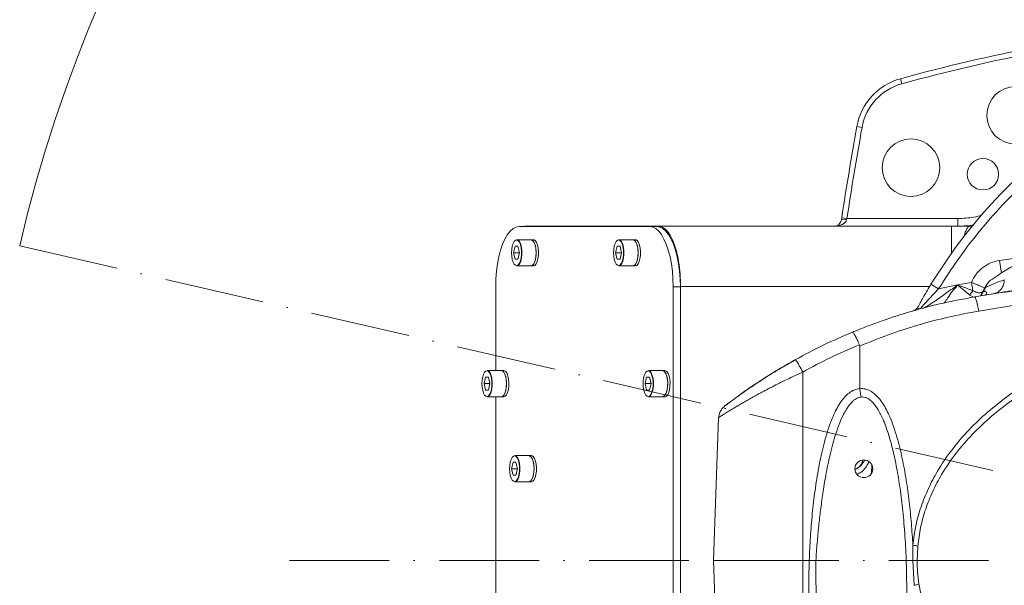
# Model space of a CAD drawing. Header units: millimetres. Extents: x 19214 to 26510, y -7957 to -532.
# Tile 4 of 150: x 21387 to 21764, y -5412 to -5196. Entities that reach past the tile are written whole.
import ezdxf

# ---------------------------------------------------------------- set-up
doc = ezdxf.new("R2010")
doc.units = ezdxf.units.MM
doc.header["$LTSCALE"] = 0.3175
doc.linetypes.add('ACAD_ISO10W100', pattern=[18, 12, -3, 0, -3])
for name, color, linetype, lineweight in [('1轮廓实线层', 7, 'Continuous', 18), ('7标注层', 4, 'Continuous', 13), ('中心线', 4, 'ACAD_ISO10W100', 20)]:
    doc.layers.add(name, color=color, linetype=linetype, lineweight=lineweight)

msp = doc.modelspace()

# ---------------------------------------------------------------- linework, layer by layer
at = {"layer": '1轮廓实线层', "ltscale": 10}
for p, q in [((21724.573, -5220.247), (21724.043, -5218.318)), ((21709.308, -5236.983), (21707.339, -5236.633)), ((21580.119, -5274.822), (21580.455, -5274.722)), ((21631.615, -5274.722), (21580.455, -5274.722)), ((21631.615, -5274.722), (21743.445, -5274.722)), ((21701.443, -5272.179), (21701.561, -5271.417)), ((21703.538, -5271.722), (21701.561, -5271.417)), ((21703.538, -5271.722), (21703.42, -5272.179)), ((21703.538, -5271.722), (21745.984, -5271.722)), ((21743.445, -5274.722), (21750.504, -5274.722)), ((21743.445, -5274.722), (21743.445, -5285.397)), ((21745.984, -5271.722), (21745.984, -5274.722)), ((21750.504, -5274.722), (21751.552, -5274.699)), ((21628.181, -5274.822), (21578.293, -5274.822)), ((21628.181, -5274.822), (21630.944, -5274.822)), ((21582.829, -5279.822), (21577.395, -5279.822)), ((21583.75, -5279.822), (21582.829, -5279.822)), ((21621.804, -5279.822), (21616.37, -5279.822)), ((21622.725, -5279.822), (21621.804, -5279.822)), ((21576.746, -5282.346), (21576.188, -5284.822)), ((21576.188, -5284.822), (21576.746, -5287.299)), ((21578.418, -5284.822), (21576.188, -5284.822)), ((21577.86, -5282.346), (21576.746, -5282.346)), ((21578.418, -5284.822), (21577.86, -5282.346)), ((21577.86, -5287.299), (21578.418, -5284.822)), ((21615.721, -5282.346), (21615.164, -5284.822)), ((21615.164, -5284.822), (21615.721, -5287.299)), ((21617.393, -5284.822), (21615.164, -5284.822)), ((21616.836, -5282.346), (21615.721, -5282.346)), ((21617.393, -5284.822), (21616.836, -5282.346)), ((21616.836, -5287.299), (21617.393, -5284.822)), ((21576.746, -5287.299), (21577.86, -5287.299)), ((21615.721, -5287.299), (21616.836, -5287.299)), ((21761.873, -5287.748), (21768.093, -5286.85)), ((21761.873, -5287.748), (21762.602, -5292.625)), ((21577.395, -5289.822), (21582.829, -5289.822)), ((21582.829, -5289.822), (21583.75, -5289.822)), ((21616.37, -5289.822), (21621.804, -5289.822)), ((21621.804, -5289.822), (21622.725, -5289.822)), ((21738.572, -5298.641), (21735.667, -5296.863)), ((21738.572, -5298.641), (21745.809, -5297.097)), ((21745.809, -5297.097), (21751.14, -5296.121)), ((21569.329, -5297.822), (21569.329, -5329.822)), ((21639.908, -5297.822), (21637.146, -5297.822)), ((21637.146, -5506.822), (21637.146, -5297.822)), ((21639.908, -5506.822), (21639.908, -5297.822)), ((21639.986, -5297.722), (21639.986, -5506.922)), ((21735.149, -5297.722), (21639.986, -5297.722)), ((21751.869, -5301.767), (21750.551, -5301.006)), ((21756.468, -5298.076), (21756.218, -5298.192)), ((21731.142, -5306.267), (21731.452, -5306.287)), ((21732.071, -5306.119), (21732.064, -5306.12)), ((21732.402, -5306.03), (21732.776, -5305.929)), ((21708.326, -5319.968), (21708.42, -5320.448)), ((21708.42, -5320.448), (21708.482, -5336.605)), ((21571.526, -5329.822), (21566.092, -5329.822)), ((21572.447, -5329.822), (21571.526, -5329.822)), ((21633.107, -5329.822), (21627.673, -5329.822)), ((21634.028, -5329.822), (21633.107, -5329.822)), ((21686.665, -5330.383), (21686.665, -5402.322)), ((21565.443, -5332.346), (21564.886, -5334.822)), ((21564.886, -5334.822), (21565.443, -5337.299)), ((21567.115, -5334.822), (21564.886, -5334.822)), ((21566.558, -5332.346), (21565.443, -5332.346)), ((21567.115, -5334.822), (21566.558, -5332.346)), ((21566.558, -5337.299), (21567.115, -5334.822)), ((21627.024, -5332.346), (21626.467, -5334.822)), ((21626.467, -5334.822), (21627.024, -5337.299)), ((21628.696, -5334.822), (21626.467, -5334.822)), ((21628.139, -5332.346), (21627.024, -5332.346)), ((21628.696, -5334.822), (21628.139, -5332.346)), ((21628.139, -5337.299), (21628.696, -5334.822)), ((21565.443, -5337.299), (21566.558, -5337.299)), ((21627.024, -5337.299), (21628.139, -5337.299)), ((21708.484, -5336.657), (21708.482, -5336.605)), ((21566.092, -5339.822), (21571.526, -5339.822)), ((21569.329, -5339.822), (21569.329, -5464.822)), ((21571.526, -5339.822), (21572.447, -5339.822)), ((21627.673, -5339.822), (21633.107, -5339.822)), ((21633.107, -5339.822), (21634.028, -5339.822)), ((21654.517, -5347.737), (21652.611, -5402.322)), ((21575.966, -5364.846), (21575.409, -5367.322)), ((21577.081, -5364.846), (21575.966, -5364.846)), ((21582.049, -5362.322), (21576.616, -5362.322)), ((21577.638, -5367.322), (21577.081, -5364.846)), ((21582.97, -5362.322), (21582.049, -5362.322)), ((21575.409, -5367.322), (21575.966, -5369.799)), ((21577.638, -5367.322), (21575.409, -5367.322)), ((21577.081, -5369.799), (21577.638, -5367.322)), ((21713.036, -5365.773), (21712.903, -5368.987)), ((21575.966, -5369.799), (21577.081, -5369.799)), ((21576.616, -5372.322), (21582.049, -5372.322)), ((21582.049, -5372.322), (21582.97, -5372.322)), ((21728.749, -5396.58), (21728.697, -5402.334)), ((21730.619, -5396.868), (21730.368, -5402.322)), ((21652.611, -5402.322), (21656.46, -5512.549)), ((21652.611, -5402.322), (21686.665, -5402.322)), ((21686.665, -5402.322), (21689.132, -5402.322)), ((21686.665, -5402.322), (21686.665, -5512.549)), ((21728.697, -5402.334), (21728.7, -5402.334)), ((21728.7, -5402.334), (21729.213, -5411.854)), ((21730.368, -5402.341), (21730.368, -5402.322))]:
    msp.add_line(p, q, dxfattribs=at)
at = {"layer": '1轮廓实线层', "lineweight": 20, "ltscale": 10}
for points in [[(21751.987, -5274.185), (21750.777, -5274.436), (21745.984, -5274.722), (21745.984, -5274.722)], [(21578.293, -5274.822), (21577.123, -5275.019), (21575.973, -5275.606), (21574.863, -5276.573), (21573.811, -5277.904), (21572.836, -5279.575), (21571.954, -5281.559), (21571.181, -5283.821), (21570.53, -5286.322), (21570.011, -5289.021), (21569.634, -5291.87), (21569.405, -5294.82), (21569.329, -5297.822)], [(21637.146, -5297.822), (21637.069, -5294.82), (21636.84, -5291.87), (21636.463, -5289.021), (21635.945, -5286.322), (21635.293, -5283.821), (21634.52, -5281.559), (21633.638, -5279.575), (21632.663, -5277.904), (21631.612, -5276.573), (21630.501, -5275.606), (21629.351, -5275.019), (21628.181, -5274.822)], [(21630.944, -5274.822), (21632.114, -5275.019), (21633.264, -5275.606), (21634.375, -5276.573), (21635.426, -5277.904), (21636.401, -5279.575), (21637.283, -5281.559), (21638.056, -5283.821), (21638.707, -5286.322), (21639.226, -5289.021), (21639.603, -5291.87), (21639.832, -5294.82), (21639.908, -5297.822)], [(21575.393, -5284.822), (21575.464, -5286.144), (21575.671, -5287.368), (21576, -5288.403), (21576.424, -5289.173), (21576.915, -5289.62), (21577.433, -5289.711), (21577.943, -5289.439), (21578.404, -5288.825), (21578.785, -5287.915), (21579.055, -5286.775), (21579.195, -5285.49), (21579.195, -5284.155), (21579.055, -5282.87), (21578.785, -5281.73), (21578.404, -5280.819), (21577.943, -5280.205), (21577.433, -5279.934), (21576.915, -5280.025), (21576.424, -5280.472), (21576, -5281.241), (21575.671, -5282.276), (21575.464, -5283.5), (21575.393, -5284.822)], [(21577.395, -5279.822), (21577.528, -5279.834), (21578.048, -5280.111), (21578.519, -5280.737), (21578.907, -5281.667), (21579.183, -5282.83), (21579.326, -5284.142), (21579.326, -5285.503), (21579.183, -5286.814), (21578.907, -5287.978), (21578.519, -5288.907), (21578.048, -5289.534), (21577.528, -5289.811), (21577.395, -5289.822)], [(21584.777, -5284.822), (21584.705, -5283.473), (21584.494, -5282.224), (21584.159, -5281.168), (21583.725, -5280.383), (21583.225, -5279.927), (21582.829, -5279.822)], [(21582.829, -5279.822), (21583.079, -5279.864), (21583.591, -5280.221), (21584.047, -5280.92), (21584.412, -5281.908), (21584.66, -5283.112)], [(21583.75, -5279.822), (21584, -5279.864), (21584.512, -5280.221), (21584.968, -5280.92), (21585.333, -5281.908), (21585.581, -5283.112)], [(21614.369, -5284.822), (21614.439, -5286.144), (21614.647, -5287.368), (21614.975, -5288.403), (21615.4, -5289.173), (21615.89, -5289.62), (21616.409, -5289.711), (21616.918, -5289.439), (21617.38, -5288.825), (21617.76, -5287.915), (21618.03, -5286.775), (21618.17, -5285.49), (21618.17, -5284.155), (21618.03, -5282.87), (21617.76, -5281.73), (21617.38, -5280.819), (21616.918, -5280.205), (21616.409, -5279.934), (21615.89, -5280.025), (21615.4, -5280.472), (21614.975, -5281.241), (21614.647, -5282.276), (21614.439, -5283.5), (21614.369, -5284.822)], [(21616.37, -5279.822), (21616.503, -5279.834), (21617.023, -5280.111), (21617.494, -5280.737), (21617.882, -5281.667), (21618.158, -5282.83), (21618.301, -5284.142), (21618.301, -5285.503), (21618.158, -5286.814), (21617.882, -5287.978), (21617.494, -5288.907), (21617.023, -5289.534), (21616.503, -5289.811), (21616.37, -5289.822)], [(21623.753, -5284.822), (21623.68, -5283.473), (21623.469, -5282.224), (21623.134, -5281.168), (21622.7, -5280.383), (21622.2, -5279.927), (21621.804, -5279.822)], [(21621.804, -5279.822), (21622.055, -5279.864), (21622.567, -5280.221), (21623.022, -5280.92), (21623.387, -5281.908), (21623.635, -5283.112)], [(21622.725, -5279.822), (21622.976, -5279.864), (21623.488, -5280.221), (21623.943, -5280.92), (21624.308, -5281.908), (21624.556, -5283.112)], [(21584.66, -5283.112), (21584.772, -5284.443), (21584.74, -5285.802), (21584.566, -5287.089), (21584.263, -5288.207), (21583.854, -5289.075), (21583.369, -5289.627), (21582.843, -5289.822), (21582.829, -5289.822)], [(21582.829, -5289.822), (21583.225, -5289.718), (21583.725, -5289.262), (21584.159, -5288.477), (21584.494, -5287.42), (21584.705, -5286.171), (21584.777, -5284.822)], [(21585.581, -5283.112), (21585.693, -5284.443), (21585.66, -5285.802), (21585.487, -5287.089), (21585.184, -5288.207), (21584.775, -5289.075), (21584.29, -5289.627), (21583.764, -5289.822), (21583.75, -5289.822)], [(21623.635, -5283.112), (21623.747, -5284.443), (21623.715, -5285.802), (21623.541, -5287.089), (21623.238, -5288.207), (21622.829, -5289.075), (21622.344, -5289.627), (21621.819, -5289.822), (21621.804, -5289.822)], [(21621.804, -5289.822), (21622.2, -5289.718), (21622.7, -5289.262), (21623.134, -5288.477), (21623.469, -5287.42), (21623.68, -5286.171), (21623.753, -5284.822)], [(21624.556, -5283.112), (21624.668, -5284.443), (21624.636, -5285.802), (21624.462, -5287.089), (21624.159, -5288.207), (21623.75, -5289.075), (21623.265, -5289.627), (21622.74, -5289.822), (21622.725, -5289.822)], [(21752.32, -5301.678), (21752.462, -5301.762), (21752.635, -5302.054), (21752.831, -5302.542), (21753.044, -5303.209), (21753.265, -5304.029), (21753.486, -5304.97), (21753.7, -5305.999), (21753.896, -5307.076)], [(21564.09, -5334.822), (21564.161, -5336.144), (21564.369, -5337.368), (21564.697, -5338.403), (21565.122, -5339.173), (21565.612, -5339.62), (21566.131, -5339.711), (21566.64, -5339.439), (21567.102, -5338.825), (21567.482, -5337.915), (21567.752, -5336.775), (21567.892, -5335.49), (21567.892, -5334.155), (21567.752, -5332.87), (21567.482, -5331.73), (21567.102, -5330.819), (21566.64, -5330.205), (21566.131, -5329.934), (21565.612, -5330.025), (21565.122, -5330.472), (21564.697, -5331.241), (21564.369, -5332.276), (21564.161, -5333.5), (21564.09, -5334.822)], [(21566.092, -5329.822), (21566.225, -5329.834), (21566.745, -5330.111), (21567.216, -5330.737), (21567.604, -5331.667), (21567.88, -5332.83), (21568.023, -5334.142), (21568.023, -5335.503), (21567.88, -5336.814), (21567.604, -5337.978), (21567.216, -5338.907), (21566.745, -5339.534), (21566.225, -5339.811), (21566.092, -5339.822)], [(21573.475, -5334.822), (21573.402, -5333.473), (21573.191, -5332.224), (21572.856, -5331.168), (21572.422, -5330.383), (21571.922, -5329.927), (21571.526, -5329.822)], [(21571.526, -5329.822), (21571.776, -5329.864), (21572.289, -5330.221), (21572.744, -5330.92), (21573.109, -5331.908), (21573.357, -5333.112)], [(21572.447, -5329.822), (21572.697, -5329.864), (21573.21, -5330.221), (21573.665, -5330.92), (21574.03, -5331.908), (21574.278, -5333.112)], [(21625.671, -5334.822), (21625.742, -5336.144), (21625.949, -5337.368), (21626.278, -5338.403), (21626.703, -5339.173), (21627.193, -5339.62), (21627.712, -5339.711), (21628.221, -5339.439), (21628.683, -5338.825), (21629.063, -5337.915), (21629.333, -5336.775), (21629.473, -5335.49), (21629.473, -5334.155), (21629.333, -5332.87), (21629.063, -5331.73), (21628.683, -5330.819), (21628.221, -5330.205), (21627.712, -5329.934), (21627.193, -5330.025), (21626.703, -5330.472), (21626.278, -5331.241), (21625.949, -5332.276), (21625.742, -5333.5), (21625.671, -5334.822)], [(21627.673, -5329.822), (21627.806, -5329.834), (21628.326, -5330.111), (21628.797, -5330.737), (21629.185, -5331.667), (21629.461, -5332.83), (21629.604, -5334.142), (21629.604, -5335.503), (21629.461, -5336.814), (21629.185, -5337.978), (21628.797, -5338.907), (21628.326, -5339.534), (21627.806, -5339.811), (21627.673, -5339.822)], [(21635.055, -5334.822), (21634.983, -5333.473), (21634.772, -5332.224), (21634.437, -5331.168), (21634.003, -5330.383), (21633.503, -5329.927), (21633.107, -5329.822)], [(21633.107, -5329.822), (21633.357, -5329.864), (21633.87, -5330.221), (21634.325, -5330.92), (21634.69, -5331.908), (21634.938, -5333.112)], [(21634.028, -5329.822), (21634.278, -5329.864), (21634.79, -5330.221), (21635.246, -5330.92), (21635.611, -5331.908), (21635.859, -5333.112)], [(21573.357, -5333.112), (21573.469, -5334.443), (21573.437, -5335.802), (21573.263, -5337.089), (21572.96, -5338.207), (21572.551, -5339.075), (21572.066, -5339.627), (21571.541, -5339.822), (21571.526, -5339.822)], [(21571.526, -5339.822), (21571.922, -5339.718), (21572.422, -5339.262), (21572.856, -5338.477), (21573.191, -5337.42), (21573.402, -5336.171), (21573.475, -5334.822)], [(21574.278, -5333.112), (21574.39, -5334.443), (21574.358, -5335.802), (21574.184, -5337.089), (21573.881, -5338.207), (21573.472, -5339.075), (21572.987, -5339.627), (21572.461, -5339.822), (21572.447, -5339.822)], [(21634.938, -5333.112), (21635.05, -5334.443), (21635.018, -5335.802), (21634.844, -5337.089), (21634.541, -5338.207), (21634.132, -5339.075), (21633.647, -5339.627), (21633.121, -5339.822), (21633.107, -5339.822)], [(21633.107, -5339.822), (21633.503, -5339.718), (21634.003, -5339.262), (21634.437, -5338.477), (21634.772, -5337.42), (21634.983, -5336.171), (21635.055, -5334.822)], [(21635.859, -5333.112), (21635.971, -5334.443), (21635.939, -5335.802), (21635.765, -5337.089), (21635.462, -5338.207), (21635.053, -5339.075), (21634.568, -5339.627), (21634.042, -5339.822), (21634.028, -5339.822)], [(21574.614, -5367.322), (21574.685, -5368.644), (21574.892, -5369.868), (21575.22, -5370.903), (21575.645, -5371.673), (21576.135, -5372.12), (21576.654, -5372.211), (21577.163, -5371.939), (21577.625, -5371.325), (21578.005, -5370.415), (21578.275, -5369.275), (21578.416, -5367.99), (21578.416, -5366.655), (21578.275, -5365.37), (21578.005, -5364.23), (21577.625, -5363.319), (21577.163, -5362.705), (21576.654, -5362.434), (21576.135, -5362.525), (21575.645, -5362.972), (21575.22, -5363.741), (21574.892, -5364.776), (21574.685, -5366), (21574.614, -5367.322)], [(21576.616, -5362.322), (21576.749, -5362.334), (21577.268, -5362.611), (21577.739, -5363.237), (21578.127, -5364.167), (21578.403, -5365.33), (21578.546, -5366.642), (21578.546, -5368.003), (21578.403, -5369.314), (21578.127, -5370.478), (21577.739, -5371.407), (21577.268, -5372.034), (21576.749, -5372.311), (21576.616, -5372.322)], [(21583.998, -5367.322), (21583.926, -5365.973), (21583.714, -5364.724), (21583.379, -5363.668), (21582.946, -5362.883), (21582.446, -5362.427), (21582.049, -5362.322)], [(21582.049, -5362.322), (21582.3, -5362.364), (21582.812, -5362.721), (21583.267, -5363.42), (21583.633, -5364.408), (21583.88, -5365.612)], [(21582.97, -5362.322), (21583.221, -5362.364), (21583.733, -5362.721), (21584.188, -5363.42), (21584.554, -5364.408), (21584.801, -5365.612)], [(21583.88, -5365.612), (21583.992, -5366.943), (21583.96, -5368.302), (21583.786, -5369.589), (21583.483, -5370.707), (21583.074, -5371.575), (21582.589, -5372.127), (21582.064, -5372.322), (21582.049, -5372.322)], [(21582.049, -5372.322), (21582.446, -5372.218), (21582.946, -5371.762), (21583.379, -5370.977), (21583.714, -5369.92), (21583.926, -5368.671), (21583.998, -5367.322)], [(21584.801, -5365.612), (21584.913, -5366.943), (21584.881, -5368.302), (21584.707, -5369.589), (21584.404, -5370.707), (21583.995, -5371.575), (21583.51, -5372.127), (21582.985, -5372.322), (21582.97, -5372.322)]]:
    msp.add_lwpolyline(points, dxfattribs=at)
at = {"layer": '1轮廓实线层', "ltscale": 10}
for centre, radius in [((21768.016, -5232.322), 11), ((21728.016, -5252.322), 11), ((21755.516, -5254.822), 6), ((21710.016, -5367.322), 3.4)]:
    msp.add_circle(centre, radius, dxfattribs=at)
at = {"layer": '1轮廓实线层', "lineweight": 20, "ltscale": 10}
for centre, radius, start, end in [((21908.165, -5889.522), 696, 96.614014, 105.339741), ((21908.165, -5889.522), 694, 96.614014, 105.339741), ((21908.016, -5402.322), 202.054, 99.2069, 148.53785), ((21730.181, -5240.691), 23.2, 105.33974, 169.92627), ((21730.181, -5240.691), 21.2, 105.33974, 169.92627), ((23253.765, -5511.362), 1570.64, 169.926271, 171.212555), ((23253.765, -5511.362), 1568.64, 169.926271, 171.212555), ((21698.478, -5271.722), 3, 270, 351.2407), ((21702.432, -5275.514), 3.478, 73.48993, 106.51007), ((21757.795, -5301.513), 2.854, 143.39105, 174.9748), ((21727.721, -5303.797), 3.405, 286.06461, 331.34495), ((21615.517, -5368.215), 80.581, 28.00129, 31.91502), ((21704.725, -5363.029), 5, 292.42336, 349.06031), ((21728.368, -5405.279), 8.707, 75.02058, 87.49385), ((21728.509, -5404.525), 7.363, 275.48933, 290.34325)]:
    msp.add_arc(centre, radius, start, end, dxfattribs=at)
at = {"layer": '1轮廓实线层', "ltscale": 10}
msp.add_ellipse((21698.478, -5271.722), major_axis=(-5, 0), ratio=0.6, start_param=1.5707963, end_param=2.988714, dxfattribs=at)
for points, knots in [([(21876.233, -5206.233), (21871.626, -5207.076), (21862.41, -5208.764), (21848.792, -5212.544), (21835.368, -5217.247), (21822.212, -5222.969), (21809.443, -5229.654), (21797.163, -5237.269), (21785.465, -5245.758), (21774.443, -5255.053), (21764.177, -5265.061), (21754.746, -5275.706), (21746.118, -5286.852), (21741.079, -5294.724), (21738.572, -5298.641)], [0, 0, 0, 0, 27690.742653, 55393.1298622, 83487.6759242, 111764.8868805, 140168.9043213, 168667.9463002, 197155.877241, 225581.4167082, 253871.7343485, 281879.1097171, 309644.7433542, 337139.0306654, 337139.0306654, 337139.0306654, 337139.0306654]), ([(21745.984, -5271.722), (21748, -5271.659), (21751.095, -5271.563), (21754.078, -5270.765), (21755.118, -5270.487)], [0, 0, 0, 0, 45052.6811034, 69170.6538387, 69170.6538387, 69170.6538387, 69170.6538387]), ([(21639.986, -5297.722), (21639.952, -5296.147), (21639.882, -5292.902), (21639.295, -5288.126), (21638.327, -5283.635), (21636.962, -5279.745), (21635.297, -5276.844), (21633.469, -5275.044), (21632.218, -5274.827), (21631.615, -5274.722)], [0, 0, 0, 0, 27465.2386321, 56550.823945, 86506.0920555, 116470.9486149, 146992.8459984, 175943.5735681, 202894.7538251, 202894.7538251, 202894.7538251, 202894.7538251]), ([(21750.504, -5274.722), (21750.27, -5274.786), (21749.789, -5274.917), (21749.083, -5276.07), (21748.554, -5277.342), (21748.303, -5278.421), (21748.248, -5278.66)], [0, 0, 0, 0, 35050.3921266, 72255.3654518, 111512.6316045, 122627.7368337, 122627.7368337, 122627.7368337, 122627.7368337]), ([(21841.615, -5271.86), (21840.843, -5271.875), (21838.967, -5271.913), (21835.924, -5272.034), (21832.236, -5272.229), (21828.061, -5272.524), (21823.423, -5272.943), (21817.557, -5273.609), (21810.879, -5274.606), (21803.787, -5275.991), (21798.08, -5277.367), (21793.554, -5278.631), (21790.043, -5279.715), (21786.763, -5280.824), (21783.598, -5281.985), (21780.351, -5283.275), (21776.599, -5284.896), (21772.259, -5286.961), (21767.365, -5289.59), (21762.972, -5292.197), (21760.336, -5294.055), (21759.339, -5294.759)], [0, 0, 0, 0, 11140.3774213, 27072.5347703, 46260.8774771, 68664.4648423, 94266.1100112, 123047.339784, 168922.637673, 212012.4591668, 252366.9141166, 276639.8668677, 299826.0953539, 321930.4004535, 342962.984757, 365113.9372383, 390135.5234646, 423338.8701419, 460606.969177, 501984.2011794, 527197.916263, 527197.916263, 527197.916263, 527197.916263]), ([(21751.14, -5296.121), (21751.675, -5295.06), (21752.747, -5292.936), (21755.334, -5290.434), (21758.396, -5288.545), (21760.715, -5288.013), (21761.873, -5287.748)], [0, 0, 0, 0, 30616.6307108, 61325.3598706, 92033.5180123, 122664.3062348, 122664.3062348, 122664.3062348, 122664.3062348]), ([(21735.667, -5296.863), (21735.208, -5297.621), (21734.289, -5299.134), (21733.192, -5301.014), (21732.364, -5302.46), (21731.567, -5303.872), (21731.053, -5304.805), (21730.709, -5305.43)], [0, 0, 0, 0, 37716.3283312, 75345.0235826, 94559.9967137, 113229.7536179, 151094.4439653, 151094.4439653, 151094.4439653, 151094.4439653]), ([(21732.776, -5305.929), (21732.776, -5305.929), (21733.128, -5305.836), (21734.25, -5305.267), (21736.222, -5303.962), (21738.429, -5302.404), (21740.708, -5300.783), (21743.125, -5298.951), (21744.991, -5297.829), (21745.803, -5297.103), (21745.809, -5297.097)], [0, 0, 0, 0, 0.6987071, 26118.021606, 64147.8471212, 95881.7337549, 128109.2026517, 165999.5391449, 204277.3976846, 204548.0600133, 204548.0600133, 204548.0600133, 204548.0600133]), ([(21745.809, -5297.097), (21745.806, -5297.104), (21745.322, -5298.058), (21743.612, -5299.476), (21742.228, -5302.027), (21741.141, -5303.407), (21740.683, -5303.988)], [0, 0, 0, 0, 292.1360921, 44939.1010924, 89920.6671863, 122572.7876346, 122572.7876346, 122572.7876346, 122572.7876346]), ([(21745.809, -5297.097), (21745.816, -5297.101), (21746.271, -5297.335), (21748.316, -5297.956), (21750.251, -5298.795), (21751.685, -5299.317), (21751.685, -5299.317)], [0, 0, 0, 0, 351.6916023, 23549.5737934, 97832.0113028, 97832.9315542, 97832.9315542, 97832.9315542, 97832.9315542]), ([(21750.551, -5301.006), (21749.971, -5300.544), (21748.795, -5299.608), (21747.258, -5298.214), (21746.142, -5297.486), (21745.814, -5297.103), (21745.809, -5297.097)], [0, 0, 0, 0, 45982.8793593, 93113.6608319, 122196.8334591, 122606.0850899, 122606.0850899, 122606.0850899, 122606.0850899]), ([(21756.218, -5298.192), (21756.023, -5298.113), (21755.624, -5297.95), (21754.395, -5297.449), (21752.846, -5296.817), (21751.699, -5296.349), (21751.14, -5296.121)], [0, 0, 0, 0, 29833.2946673, 61340.1386145, 92846.9825626, 122680.2772319, 122680.2772319, 122680.2772319, 122680.2772319]), ([(21751.14, -5296.121), (21751.26, -5296.824), (21751.445, -5297.906), (21751.617, -5298.917), (21751.678, -5299.272), (21751.685, -5299.317)], [0, 0, 0, 0, 60579.5442542, 93190.5745864, 97862.5987077, 97862.5987077, 97862.5987077, 97862.5987077]), ([(21752.32, -5301.678), (21758.619, -5300.673), (21771.208, -5298.665), (21790.292, -5296.376), (21803.065, -5295.348), (21809.456, -5294.833)], [0, 0, 0, 0, 32665.7829643, 65283.0812943, 97951.9002549, 97951.9002549, 97951.9002549, 97951.9002549]), ([(21759.333, -5294.749), (21759.186, -5294.836), (21758.43, -5295.278), (21757.306, -5296.409), (21756.576, -5297.604), (21756.218, -5298.192)], [0, 0, 0, 0, 10704.1613262, 54979.0038824, 97916.6642987, 97916.6642987, 97916.6642987, 97916.6642987]), ([(21756.468, -5298.076), (21757.591, -5297.574), (21759.84, -5296.57), (21762.401, -5295.603), (21763.684, -5295.119)], [0, 0, 0, 0, 34568.7594511, 69222.8321111, 69222.8321111, 69222.8321111, 69222.8321111]), ([(21763.684, -5295.119), (21763.622, -5295.754), (21763.494, -5297.065), (21762.524, -5298.779), (21761.101, -5300.06), (21759.93, -5300.375), (21759.363, -5300.528)], [0, 0, 0, 0, 29736.4204776, 61372.4604755, 93008.5165615, 122744.9797627, 122744.9797627, 122744.9797627, 122744.9797627]), ([(21760.192, -5300.32), (21761.692, -5300.09), (21764.771, -5299.617), (21769.75, -5298.904), (21775.079, -5298.182), (21780.425, -5297.526), (21785.13, -5297.027), (21787.959, -5296.74), (21789.168, -5296.617)], [0, 0, 0, 0, 29596.3838041, 60733.0974469, 93414.6013426, 125417.9191391, 154562.7661505, 176323.7809626, 176323.7809626, 176323.7809626, 176323.7809626]), ([(21731.639, -5306.075), (21731.8, -5305.894), (21732.132, -5305.519), (21732.948, -5304.608), (21734.244, -5303.183), (21736.137, -5301.144), (21737.753, -5299.482), (21738.572, -5298.641)], [0, 0, 0, 0, 18767.3545478, 38930.4380302, 60331.9191474, 105130.5468955, 151116.9216988, 151116.9216988, 151116.9216988, 151116.9216988]), ([(21751.685, -5299.317), (21751.469, -5299.571), (21751.036, -5300.081), (21750.713, -5300.698), (21750.551, -5301.006)], [0, 0, 0, 0, 34590.2021832, 69180.9550228, 69180.9550228, 69180.9550228, 69180.9550228]), ([(21751.685, -5299.317), (21752.177, -5299.564), (21753.161, -5300.059), (21754.409, -5300.208), (21754.966, -5300.014), (21755.214, -5299.927)], [0, 0, 0, 0, 34960.829617, 69885.4669322, 97880.0290203, 97880.0290203, 97880.0290203, 97880.0290203]), ([(21809.727, -5300.296), (21803.49, -5300.805), (21791.014, -5301.824), (21772.366, -5304.09), (21760.058, -5306.08), (21753.896, -5307.076)], [0, 0, 0, 0, 32640.7036154, 65279.8541619, 98001.5858874, 98001.5858874, 98001.5858874, 98001.5858874]), ([(21755.215, -5299.927), (21755.121, -5300.068), (21754.933, -5300.35), (21754.759, -5300.825), (21754.718, -5301.159), (21754.699, -5301.314)], [0, 0, 0, 0, 34199.2027099, 68398.4054198, 97896.668011, 97896.668011, 97896.668011, 97896.668011]), ([(21755.215, -5299.927), (21755.215, -5299.927), (21755.254, -5299.91), (21755.322, -5299.881), (21755.418, -5299.843), (21755.476, -5299.821), (21755.504, -5299.811), (21755.504, -5299.811)], [0, 0, 0, 0, 11.8925661, 58712.0424948, 104967.214061, 151380.4182875, 151392.219627, 151392.219627, 151392.219627, 151392.219627]), ([(21756.218, -5298.192), (21756.028, -5298.629), (21755.758, -5299.252), (21755.339, -5299.772), (21755.215, -5299.927)], [0, 0, 0, 0, 48594.7085788, 69204.8745658, 69204.8745658, 69204.8745658, 69204.8745658]), ([(21755.504, -5299.811), (21755.504, -5299.811), (21755.868, -5299.68), (21756.53, -5299.586), (21756.968, -5300), (21756.973, -5300.494), (21756.717, -5300.855), (21756.35, -5301.009), (21756.133, -5301.045), (21756.133, -5301.045)], [0, 0, 0, 0, 0.7412499, 36649.4485008, 79306.1523822, 104382.4375868, 129902.0417612, 151395.5646942, 151396.3028306, 151396.3028306, 151396.3028306, 151396.3028306]), ([(21756.468, -5298.076), (21756.282, -5298.522), (21756.023, -5299.143), (21755.618, -5299.665), (21755.504, -5299.811)], [0, 0, 0, 0, 49801.7833374, 69206.2687354, 69206.2687354, 69206.2687354, 69206.2687354]), ([(21752.32, -5301.678), (21748.337, -5302.419), (21740.299, -5303.915), (21728.543, -5307.003), (21716.904, -5310.669), (21709.411, -5313.641), (21705.612, -5315.147)], [0, 0, 0, 0, 30318.1468094, 61180.9127272, 91348.9040665, 122359.7680882, 122359.7680882, 122359.7680882, 122359.7680882]), ([(21753.896, -5307.076), (21749.988, -5307.814), (21742.15, -5309.295), (21730.657, -5312.374), (21719.354, -5316.012), (21712.072, -5318.966), (21708.42, -5320.448)], [0, 0, 0, 0, 30513.8131631, 61192.0267217, 91688.5893268, 122381.6143938, 122381.6143938, 122381.6143938, 122381.6143938]), ([(21730.709, -5305.43), (21730.639, -5305.662), (21730.529, -5306.022), (21730.824, -5306.193), (21730.93, -5306.254)], [0, 0, 0, 0, 44299.2723978, 69072.4902505, 69072.4902505, 69072.4902505, 69072.4902505]), ([(21731.452, -5306.287), (21731.46, -5306.278), (21731.477, -5306.258), (21731.585, -5306.136), (21731.639, -5306.075)], [0, 0, 0, 0, 34047.8241161, 69078.5787255, 69078.5787255, 69078.5787255, 69078.5787255]), ([(21705.612, -5315.147), (21701.939, -5316.733), (21694.561, -5319.919), (21687.476, -5323.711), (21683.917, -5325.615)], [0, 0, 0, 0, 34269.1778903, 68847.4637924, 68847.4637924, 68847.4637924, 68847.4637924]), ([(21708.326, -5319.968), (21708.036, -5319.301), (21707.455, -5317.968), (21706.62, -5316.356), (21705.939, -5315.276), (21705.721, -5315.19), (21705.612, -5315.147)], [0, 0, 0, 0, 30550.5794435, 61081.0330779, 91600.4635829, 122219.0917938, 122219.0917938, 122219.0917938, 122219.0917938]), ([(21728.749, -5396.58), (21729.067, -5394.079), (21729.703, -5389.075), (21731.767, -5381.81), (21734.548, -5374.841), (21738.427, -5367.489), (21743.551, -5359.946), (21750.054, -5352.385), (21757.274, -5345.54), (21765.102, -5339.359), (21773.389, -5333.845), (21782.039, -5328.966), (21790.994, -5324.689), (21800.202, -5320.931), (21806.535, -5318.872), (21809.713, -5317.838)], [0, 0, 0, 0, 22991.3420277, 45998.9118175, 68830.562392, 91590.602655, 122045.0270383, 152259.476717, 182892.6684665, 213108.4352275, 243476.8975411, 273839.8932334, 303741.8922276, 333975.0229112, 364431.2301808, 364431.2301808, 364431.2301808, 364431.2301808]), ([(21686.665, -5330.383), (21690.201, -5328.492), (21697.272, -5324.711), (21704.641, -5321.549), (21708.326, -5319.968)], [0, 0, 0, 0, 34433.3615297, 68865.7818194, 68865.7818194, 68865.7818194, 68865.7818194]), ([(21810.429, -5320.089), (21807.287, -5321.105), (21801.026, -5323.129), (21791.901, -5326.829), (21783.049, -5331.03), (21774.506, -5335.818), (21766.315, -5341.227), (21758.593, -5347.282), (21751.466, -5353.995), (21745.071, -5361.374), (21740.031, -5368.752), (21736.235, -5375.914), (21733.529, -5382.672), (21731.537, -5389.675), (21730.923, -5394.48), (21730.619, -5396.868)], [0, 0, 0, 0, 30724.9722341, 61210.5652652, 91569.702166, 121931.8638072, 152457.333365, 183134.9704964, 213562.4206223, 243962.5193763, 274420.1993117, 297042.0309102, 319682.2957312, 342383.1336908, 364790.1356486, 364790.1356486, 364790.1356486, 364790.1356486]), ([(21683.976, -5325.687), (21682.475, -5326.528), (21679.629, -5328.123), (21675.711, -5330.469), (21672.349, -5332.566), (21669.28, -5334.555), (21666.6, -5336.354), (21664.248, -5337.983), (21662.261, -5339.393), (21660.456, -5340.704), (21658.823, -5341.916), (21657.659, -5342.791), (21656.777, -5343.473), (21655.807, -5344.41), (21654.827, -5345.779), (21654.622, -5347.09), (21654.517, -5347.764)], [0, 0, 0, 0, 40569.9698465, 76924.510836, 109546.0930314, 138496.1577361, 171002.4071342, 197101.4884924, 221796.6142968, 247866.7403712, 275481.910803, 304356.9512987, 325806.8364173, 345762.7367242, 365849.8837474, 387084.1833156, 387084.1833156, 387084.1833156, 387084.1833156]), ([(21683.917, -5325.615), (21681.956, -5326.724), (21678.049, -5328.932), (21673.416, -5331.801), (21669.951, -5334.041), (21667.487, -5335.684), (21665.19, -5337.261), (21663.085, -5338.745), (21661.205, -5340.102), (21659.593, -5341.291), (21658.288, -5342.272), (21657.341, -5342.993), (21656.788, -5343.418), (21656.666, -5343.512), (21656.95, -5343.293), (21657.482, -5342.887), (21657.748, -5342.683)], [0, 0, 0, 0, 49078.7869534, 97771.1063865, 122253.6979371, 146547.1746609, 170855.9457355, 195168.1227815, 219303.2809831, 243498.9460929, 267483.023802, 291521.3939019, 315345.3370874, 339262.3320596, 363099.3469719, 387018.3869215, 387018.3869215, 387018.3869215, 387018.3869215]), ([(21654.558, -5347.738), (21654.572, -5347.729), (21654.603, -5347.709), (21655.248, -5347.299), (21656.348, -5346.606), (21657.886, -5345.652), (21659.783, -5344.495), (21661.747, -5343.323), (21663.633, -5342.222), (21665.368, -5341.226), (21666.947, -5340.336), (21668.34, -5339.564), (21669.487, -5338.936), (21670.673, -5338.294), (21671.911, -5337.633), (21673.363, -5336.867), (21675.301, -5335.862), (21677.481, -5334.759), (21679.837, -5333.594), (21682.056, -5332.524), (21684.367, -5331.434), (21685.899, -5330.733), (21686.665, -5330.383)], [0, 0, 0, 0, 32311.2667478, 72763.0896565, 113299.0439267, 153381.5912412, 193428.8196816, 233007.4830849, 258970.0817122, 285153.4472726, 311840.761756, 326735.5843106, 342597.6192962, 357935.1867564, 373219.1072672, 390094.8472327, 412453.2496048, 444375.509817, 467915.4671371, 494814.0237708, 520639.6478846, 546416.981709, 546416.981709, 546416.981709, 546416.981709]), ([(21708.484, -5336.657), (21707.746, -5336.814), (21706.269, -5337.128), (21704.333, -5338.343), (21702.684, -5339.874), (21701.205, -5341.743), (21699.824, -5343.973), (21698.494, -5346.645), (21697.161, -5349.895), (21695.854, -5353.764), (21694.67, -5358.015), (21693.63, -5362.434), (21692.46, -5368.267), (21691.29, -5375.658), (21690.267, -5384.518), (21689.533, -5393.41), (21689.271, -5399.353), (21689.14, -5402.322)], [0, 0, 0, 0, 13109.6280992, 26223.5038864, 39308.5289531, 52379.5070488, 67771.994739, 85117.3384583, 104536.8220816, 129192.1595061, 156523.3406123, 181704.1507482, 208611.4966315, 260587.9799602, 312580.973648, 364639.7373261, 416650.4250691, 416650.4250691, 416650.4250691, 416650.4250691]), ([(21708.482, -5336.605), (21709.175, -5336.648), (21710.557, -5336.735), (21712.469, -5337.551), (21714.186, -5338.744), (21715.813, -5340.379), (21717.311, -5342.42), (21718.706, -5344.843), (21720.069, -5347.741), (21721.423, -5351.263), (21722.663, -5355.191), (21723.757, -5359.299), (21724.994, -5364.733), (21726.247, -5371.64), (21727.374, -5379.923), (21728.221, -5388.241), (21728.573, -5393.8), (21728.749, -5396.58)], [0, 0, 0, 0, 13206.7593738, 26350.1546625, 38892.5561741, 52620.2158564, 69571.1876165, 86273.4574671, 104956.8228208, 129460.7611027, 156821.8853637, 181942.585624, 208933.8866682, 261000.3336371, 313111.1513656, 365206.6655879, 417291.5831914, 417291.5831914, 417291.5831914, 417291.5831914]), ([(21708.484, -5336.657), (21708.522, -5337.09), (21708.597, -5337.957), (21708.762, -5339.029), (21708.94, -5339.766), (21709.044, -5339.855), (21709.097, -5339.899)], [0, 0, 0, 0, 30554.775234, 61086.1744501, 91610.3417558, 122238.9394116, 122238.9394116, 122238.9394116, 122238.9394116]), ([(21691.672, -5402.412), (21691.833, -5400.166), (21692.148, -5395.769), (21692.75, -5389.352), (21693.458, -5383.051), (21694.326, -5376.619), (21695.271, -5370.84), (21696.227, -5365.904), (21697.118, -5361.857), (21698.109, -5357.937), (21699.305, -5353.886), (21700.645, -5350.096), (21702.04, -5346.944), (21703.291, -5344.679), (21704.441, -5342.971), (21705.562, -5341.699), (21706.621, -5340.813), (21707.227, -5340.484), (21707.515, -5340.328)], [0, 0, 0, 0, 45551.7830028, 89143.1768351, 130357.1432686, 173776.2591394, 220394.0932062, 248749.3330311, 275454.7540603, 304186.1767322, 330509.7447959, 360858.159888, 385418.1633295, 400133.5718662, 413127.167063, 427000.5247704, 434290.2786864, 440907.9160146, 440907.9160146, 440907.9160146, 440907.9160146]), ([(21707.515, -5340.328), (21707.819, -5340.2), (21708.413, -5339.951), (21709.055, -5339.91), (21709.368, -5339.89)], [0, 0, 0, 0, 35328.8855526, 68951.6548864, 68951.6548864, 68951.6548864, 68951.6548864]), ([(21709.368, -5339.89), (21709.75, -5339.923), (21710.544, -5339.992), (21711.757, -5340.561), (21712.992, -5341.507), (21714.485, -5343.178), (21716.164, -5345.843), (21717.981, -5349.808), (21719.679, -5354.732), (21721.251, -5360.581), (21722.666, -5367.282), (21723.929, -5375.025), (21724.986, -5383.722), (21725.784, -5393.218), (21726.282, -5403.293), (21726.452, -5413.674), (21726.282, -5424.055), (21725.784, -5434.13), (21724.986, -5443.626), (21723.929, -5452.323), (21722.666, -5460.066), (21721.251, -5466.766), (21719.786, -5472.218), (21718.336, -5476.524), (21716.962, -5479.823), (21715.601, -5482.43), (21714.271, -5484.414), (21712.979, -5485.853), (21711.741, -5486.794), (21710.544, -5487.355), (21709.75, -5487.424), (21709.368, -5487.457)], [0, 0, 0, 0, 5753.1159194, 11932.3607875, 19863.7932699, 29104.8133213, 45559.8995407, 67157.066923, 94762.0669817, 124006.3372164, 158446.2375404, 198004.99686, 242283.4799626, 290534.8699021, 341681.3465809, 394380.6172291, 447081.3874306, 498228.8633778, 546480.6799992, 590759.1436602, 630317.4194325, 664756.3554083, 693999.1693496, 715396.3504918, 733225.2883225, 747844.6337327, 759673.7016059, 769175.2318132, 776846.2286981, 783026.7103895, 788778.4916694, 788778.4916694, 788778.4916694, 788778.4916694]), ([(21706.878, -5367.475), (21707.188, -5367.344), (21708.075, -5366.971), (21709.14, -5365.807), (21709.896, -5364.737), (21710.356, -5364.161), (21710.469, -5364.02)], [0, 0, 0, 0, 23631.9716637, 67592.7257131, 108794.915586, 122240.2381923, 122240.2381923, 122240.2381923, 122240.2381923]), ([(21711.945, -5364.581), (21711.847, -5364.828), (21711.519, -5365.655), (21710.633, -5367.122), (21709.231, -5368.653), (21707.936, -5369.188), (21707.406, -5369.407)], [0, 0, 0, 0, 14219.1366683, 47705.4806599, 91733.3126872, 122255.0477524, 122255.0477524, 122255.0477524, 122255.0477524]), ([(21689.132, -5402.322), (21689.036, -5406.221), (21688.846, -5414.015), (21689.098, -5425.71), (21689.755, -5437.394), (21690.722, -5447.173), (21691.794, -5454.933), (21692.776, -5460.74), (21693.953, -5466.449), (21695.404, -5472.147), (21697.217, -5477.754), (21699.178, -5482.287), (21701.229, -5485.676), (21702.814, -5487.623), (21704.311, -5488.944), (21705.568, -5489.769), (21706.924, -5490.396), (21707.907, -5490.585), (21708.397, -5490.68)], [0, 0, 0, 0, 54769.3166364, 109487.7226448, 164230.0114301, 219092.8527421, 247447.6827813, 274234.3554164, 301795.157796, 329283.6977728, 356774.1774367, 384503.9144742, 398396.8915406, 412297.9778171, 419555.3714981, 426343.6391705, 433359.1736043, 440342.9266464, 440342.9266464, 440342.9266464, 440342.9266464]), ([(21689.132, -5402.322), (21689.133, -5402.322), (21689.136, -5402.322), (21689.139, -5402.322), (21689.14, -5402.322)], [0, 0, 0, 0, 34419.1904721, 68851.2017446, 68851.2017446, 68851.2017446, 68851.2017446]), ([(21689.14, -5402.322), (21689.376, -5402.331), (21689.852, -5402.348), (21690.525, -5402.372), (21691.156, -5402.394), (21691.496, -5402.406), (21691.672, -5402.412)], [0, 0, 0, 0, 30194.464574, 60992.5847998, 90458.5728398, 122070.3184456, 122070.3184456, 122070.3184456, 122070.3184456]), ([(21691.672, -5402.412), (21691.674, -5404.683), (21691.679, -5411.494), (21692.021, -5422.851), (21692.932, -5436.986), (21694.287, -5449.086), (21695.865, -5459.137), (21696.959, -5464.117), (21697.506, -5466.606)], [0, 0, 0, 0, 18464.0419312, 55396.2747568, 92376.696881, 133638.7650231, 154367.546946, 175092.0416678, 175092.0416678, 175092.0416678, 175092.0416678]), ([(21726.196, -5402.443), (21726.196, -5402.443), (21726.196, -5402.443), (21726.198, -5402.442), (21726.22, -5402.439), (21726.366, -5402.43), (21726.844, -5402.407), (21727.655, -5402.374), (21728.349, -5402.347), (21728.697, -5402.334)], [0, 0, 0, 0, 1635.8407549, 4562.5360882, 14395.7517675, 51082.4130269, 102191.1877118, 153306.7490033, 204423.5109471, 204423.5109471, 204423.5109471, 204423.5109471]), ([(21730.368, -5402.341), (21730.344, -5402.34), (21730.297, -5402.339), (21729.926, -5402.336), (21729.385, -5402.335), (21728.922, -5402.334), (21728.7, -5402.334)], [0, 0, 0, 0, 30693.4307, 61283.1186167, 93158.6517516, 122454.5797837, 122454.5797837, 122454.5797837, 122454.5797837]), ([(21730.368, -5402.341), (21730.398, -5403.862), (21730.458, -5406.907), (21730.865, -5409.921), (21731.069, -5411.429)], [0, 0, 0, 0, 34500.6156165, 69059.7042714, 69059.7042714, 69059.7042714, 69059.7042714]), ([(21731.069, -5411.429), (21731.503, -5413.729), (21732.376, -5418.35), (21734.66, -5425.024), (21737.578, -5431.44), (21741.523, -5438.225), (21746.634, -5445.211), (21753.007, -5452.2), (21760.035, -5458.566), (21767.599, -5464.317), (21775.584, -5469.466), (21783.887, -5474.036), (21792.477, -5478.06), (21801.323, -5481.617), (21807.386, -5483.574), (21810.429, -5484.556)], [0, 0, 0, 0, 22498.1325067, 45203.716714, 67772.326407, 90420.5537218, 120881.0499646, 151215.7471603, 181640.8148456, 212292.2728111, 242739.185074, 273050.5309056, 303372.0563897, 333823.2070535, 364509.1055129, 364509.1055129, 364509.1055129, 364509.1055129])]:
    msp.add_open_spline(points, degree=3, knots=knots, dxfattribs=at)
at = {"layer": '7标注层', "ltscale": 10}
msp.add_arc((21908.016, -5402.322), 534.257, 193, 167, dxfattribs=at)
at = {"layer": '中心线', "ltscale": 10}
for p, q in [((21387.452, -5282.141), (21908.016, -5402.322)), ((21490.573, -5402.322), (23078.253, -5402.322))]:
    msp.add_line(p, q, dxfattribs=at)

doc.saveas('drawing.dxf')
